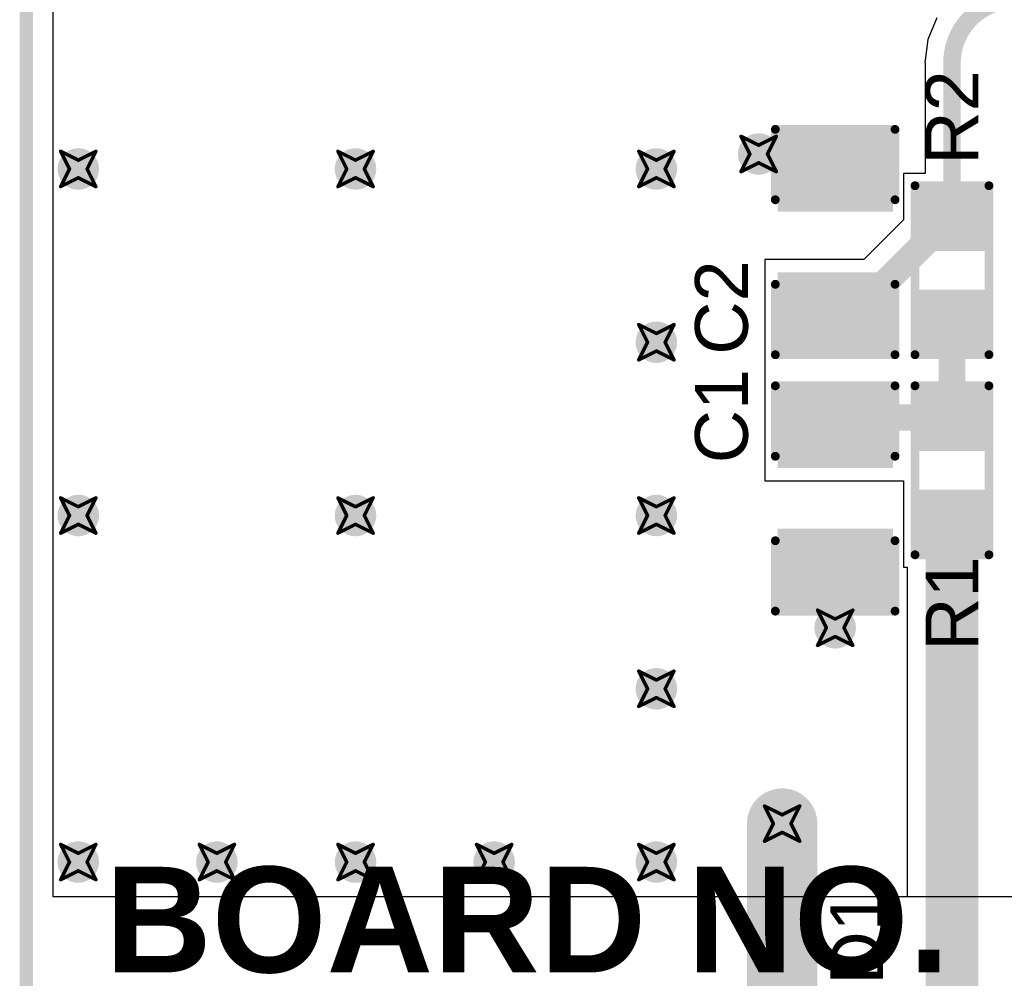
# Model space of a CAD drawing. Header units: inches. Extents: x -0.03 to 9.71, y 0 to 4.44.
# Tile 46 of 118: x 0.01 to 0.57, y 0.98 to 1.52. Entities that reach past the tile are written whole.
import ezdxf

# ---------------------------------------------------------------- set-up
doc = ezdxf.new("R2010")
doc.units = ezdxf.units.IN
doc.header["$MEASUREMENT"] = 0
for name, color, linetype in [('Board Outline', 216, 'Continuous'), ('Bottom Layer', 5, 'Continuous'), ('Drill Drawing', 1, 'Continuous'), ('Layer 1', 16, 'Continuous'), ('Layer 2', 76, 'Continuous'), ('Top Layer', 1, 'Continuous'), ('Top Overlay', 2, 'Continuous'), ('Top Paste', 8, 'Continuous'), ('Top Solder', 216, 'Continuous'), ('Via Holes', 16, 'Continuous')]:
    doc.layers.add(name, color=color, linetype=linetype)
doc.styles.add('Arial', font='txt', dxfattribs={"height": 0.2})
doc.styles.add('Arial_Bold', font='txt', dxfattribs={"height": 0.2})

# ---------------------------------------------------------------- blocks, each defined once
blk = doc.blocks.new('R___0603_89')
at = {"layer": 'Top Layer'}
for points in [[(-0.015, 0.0175), (-0.015, -0.0175), (-0.045, -0.0175), (-0.045, 0.0175)], [(0.045, 0.0175), (0.045, -0.0175), (0.015, -0.0175), (0.015, 0.0175)]]:
    blk.add_hatch(color=1, dxfattribs=at).paths.add_polyline_path(points)
at = {"layer": 'Top Paste'}
for points in [[(-0.015, 0.0175), (-0.015, -0.0175), (-0.045, -0.0175), (-0.045, 0.0175)], [(0.045, 0.0175), (0.045, -0.0175), (0.015, -0.0175), (0.015, 0.0175)]]:
    blk.add_hatch(color=8, dxfattribs=at).paths.add_polyline_path(points)
at = {"layer": 'Top Solder'}
for points in [[(-0.011, 0.0215), (-0.011, -0.0215), (-0.049, -0.0215), (-0.049, 0.0215)], [(0.049, 0.0215), (0.049, -0.0215), (0.011, -0.0215), (0.011, 0.0215)]]:
    blk.add_hatch(color=216, dxfattribs=at).paths.add_polyline_path(points)
at = {"layer": 'Top Overlay', "const_width": 0.005}
for points in [[(-0.048, 0.021), (0.048, 0.021)], [(-0.048, 0.021), (-0.048, -0.021)], [(0.048, 0.021), (0.048, -0.021)], [(-0.048, -0.021), (0.048, -0.021)]]:
    blk.add_lwpolyline(points, dxfattribs=at)
at = {"layer": 'Top Overlay', "const_width": 0.0025}
for points in [[(-0.04925, 0.021, 1), (-0.04675, 0.021, 1)], [(-0.04925, 0.021, 1), (-0.04675, 0.021, 1)], [(0.04675, 0.021, 1), (0.04925, 0.021, 1)], [(0.04675, 0.021, 1), (0.04925, 0.021, 1)], [(-0.04925, -0.021, 1), (-0.04675, -0.021, 1)], [(-0.04925, -0.021, 1), (-0.04675, -0.021, 1)], [(0.04675, -0.021, 1), (0.04925, -0.021, 1)], [(0.04675, -0.021, 1), (0.04925, -0.021, 1)]]:
    blk.add_lwpolyline(points, format="xyb", close=True, dxfattribs=at)
blk = doc.blocks.new('R___0603_90')
at = {"layer": 'Top Layer'}
for points in [[(-0.015, 0.0175), (-0.015, -0.0175), (-0.045, -0.0175), (-0.045, 0.0175)], [(0.045, 0.0175), (0.045, -0.0175), (0.015, -0.0175), (0.015, 0.0175)]]:
    blk.add_hatch(color=1, dxfattribs=at).paths.add_polyline_path(points)
at = {"layer": 'Top Paste'}
for points in [[(-0.015, 0.0175), (-0.015, -0.0175), (-0.045, -0.0175), (-0.045, 0.0175)], [(0.045, 0.0175), (0.045, -0.0175), (0.015, -0.0175), (0.015, 0.0175)]]:
    blk.add_hatch(color=8, dxfattribs=at).paths.add_polyline_path(points)
at = {"layer": 'Top Solder'}
for points in [[(-0.011, 0.0215), (-0.011, -0.0215), (-0.049, -0.0215), (-0.049, 0.0215)], [(0.049, 0.0215), (0.049, -0.0215), (0.011, -0.0215), (0.011, 0.0215)]]:
    blk.add_hatch(color=216, dxfattribs=at).paths.add_polyline_path(points)
at = {"layer": 'Top Overlay', "const_width": 0.005}
for points in [[(-0.048, 0.021), (0.048, 0.021)], [(-0.048, 0.021), (-0.048, -0.021)], [(0.048, 0.021), (0.048, -0.021)], [(-0.048, -0.021), (0.048, -0.021)]]:
    blk.add_lwpolyline(points, dxfattribs=at)
at = {"layer": 'Top Overlay', "const_width": 0.0025}
for points in [[(-0.04925, 0.021, 1), (-0.04675, 0.021, 1)], [(-0.04925, 0.021, 1), (-0.04675, 0.021, 1)], [(0.04675, 0.021, 1), (0.04925, 0.021, 1)], [(0.04675, 0.021, 1), (0.04925, 0.021, 1)], [(-0.04925, -0.021, 1), (-0.04675, -0.021, 1)], [(-0.04925, -0.021, 1), (-0.04675, -0.021, 1)], [(0.04675, -0.021, 1), (0.04925, -0.021, 1)], [(0.04675, -0.021, 1), (0.04925, -0.021, 1)]]:
    blk.add_lwpolyline(points, format="xyb", close=True, dxfattribs=at)
blk = doc.blocks.new('C___0805_192')
at = {"layer": 'Top Layer'}
for points in [[(-0.06, 0.03), (-0.02, 0.03), (-0.02, -0.03), (-0.06, -0.03)], [(0.02, 0.03), (0.06, 0.03), (0.06, -0.03), (0.02, -0.03)]]:
    blk.add_hatch(color=1, dxfattribs=at).paths.add_polyline_path(points)
at = {"layer": 'Top Paste'}
for points in [[(-0.06, 0.03), (-0.02, 0.03), (-0.02, -0.03), (-0.06, -0.03)], [(0.02, 0.03), (0.06, 0.03), (0.06, -0.03), (0.02, -0.03)]]:
    blk.add_hatch(color=8, dxfattribs=at).paths.add_polyline_path(points)
at = {"layer": 'Top Solder'}
for points in [[(-0.06276, 0.03276), (-0.01724, 0.03276), (-0.01724, -0.03276), (-0.06276, -0.03276)], [(0.01724, 0.03276), (0.06276, 0.03276), (0.06276, -0.03276), (0.01724, -0.03276)]]:
    blk.add_hatch(color=216, dxfattribs=at).paths.add_polyline_path(points)
at = {"layer": 'Top Overlay', "const_width": 0.005}
for points in [[(-0.064, -0.034), (-0.064, 0.034)], [(-0.024, 0.034), (-0.064, 0.034)], [(0.064, 0.034), (0.024, 0.034)], [(0.064, -0.034), (0.064, 0.034)], [(-0.024, -0.034), (-0.064, -0.034)], [(0.064, -0.034), (0.024, -0.034)]]:
    blk.add_lwpolyline(points, dxfattribs=at)
at = {"layer": 'Top Overlay', "const_width": 0.0025}
for points in [[(-0.06525, 0.034, 1), (-0.06275, 0.034, 1)], [(-0.06525, 0.034, 1), (-0.06275, 0.034, 1)], [(-0.02525, 0.034, 1), (-0.02275, 0.034, 1)], [(0.02275, 0.034, 1), (0.02525, 0.034, 1)], [(0.06275, 0.034, 1), (0.06525, 0.034, 1)], [(0.06275, 0.034, 1), (0.06525, 0.034, 1)], [(-0.06525, -0.034, 1), (-0.06275, -0.034, 1)], [(-0.06525, -0.034, 1), (-0.06275, -0.034, 1)], [(-0.02525, -0.034, 1), (-0.02275, -0.034, 1)], [(0.02275, -0.034, 1), (0.02525, -0.034, 1)], [(0.06275, -0.034, 1), (0.06525, -0.034, 1)], [(0.06275, -0.034, 1), (0.06525, -0.034, 1)]]:
    blk.add_lwpolyline(points, format="xyb", close=True, dxfattribs=at)
blk = doc.blocks.new('C___0805_193')
at = {"layer": 'Top Layer'}
for points in [[(-0.06, 0.03), (-0.02, 0.03), (-0.02, -0.03), (-0.06, -0.03)], [(0.02, 0.03), (0.06, 0.03), (0.06, -0.03), (0.02, -0.03)]]:
    blk.add_hatch(color=1, dxfattribs=at).paths.add_polyline_path(points)
at = {"layer": 'Top Paste'}
for points in [[(-0.06, 0.03), (-0.02, 0.03), (-0.02, -0.03), (-0.06, -0.03)], [(0.02, 0.03), (0.06, 0.03), (0.06, -0.03), (0.02, -0.03)]]:
    blk.add_hatch(color=8, dxfattribs=at).paths.add_polyline_path(points)
at = {"layer": 'Top Solder'}
for points in [[(-0.06276, 0.03276), (-0.01724, 0.03276), (-0.01724, -0.03276), (-0.06276, -0.03276)], [(0.01724, 0.03276), (0.06276, 0.03276), (0.06276, -0.03276), (0.01724, -0.03276)]]:
    blk.add_hatch(color=216, dxfattribs=at).paths.add_polyline_path(points)
at = {"layer": 'Top Overlay', "const_width": 0.005}
for points in [[(-0.064, 0.034), (-0.064, -0.034)], [(-0.064, 0.034), (-0.024, 0.034)], [(0.024, 0.034), (0.064, 0.034)], [(0.064, 0.034), (0.064, -0.034)], [(-0.064, -0.034), (-0.024, -0.034)], [(0.024, -0.034), (0.064, -0.034)]]:
    blk.add_lwpolyline(points, dxfattribs=at)
at = {"layer": 'Top Overlay', "const_width": 0.0025}
for points in [[(-0.06525, 0.034, 1), (-0.06275, 0.034, 1)], [(-0.06525, 0.034, 1), (-0.06275, 0.034, 1)], [(-0.02525, 0.034, 1), (-0.02275, 0.034, 1)], [(0.02275, 0.034, 1), (0.02525, 0.034, 1)], [(0.06275, 0.034, 1), (0.06525, 0.034, 1)], [(0.06275, 0.034, 1), (0.06525, 0.034, 1)], [(-0.06525, -0.034, 1), (-0.06275, -0.034, 1)], [(-0.06525, -0.034, 1), (-0.06275, -0.034, 1)], [(-0.02525, -0.034, 1), (-0.02275, -0.034, 1)], [(0.02275, -0.034, 1), (0.02525, -0.034, 1)], [(0.06275, -0.034, 1), (0.06525, -0.034, 1)], [(0.06275, -0.034, 1), (0.06525, -0.034, 1)]]:
    blk.add_lwpolyline(points, format="xyb", close=True, dxfattribs=at)

msp = doc.modelspace()

# ---------------------------------------------------------------- hatches: boundary and pattern name
at = {"layer": 'Bottom Layer'}
h = msp.add_hatch(color=5, dxfattribs=at)
edge = h.paths.add_edge_path()
edge.add_arc((0.42583, 1.44551), 0.01181, 0, 360)
h = msp.add_hatch(color=5, dxfattribs=at)
edge = h.paths.add_edge_path()
edge.add_arc((0.03937, 1.43701), 0.01181, 0, 360)
h = msp.add_hatch(color=5, dxfattribs=at)
edge = h.paths.add_edge_path()
edge.add_arc((0.19685, 1.43701), 0.01181, 0, 360)
h = msp.add_hatch(color=5, dxfattribs=at)
edge = h.paths.add_edge_path()
edge.add_arc((0.36772, 1.43701), 0.01181, 0, 360)
h = msp.add_hatch(color=5, dxfattribs=at)
edge = h.paths.add_edge_path()
edge.add_arc((0.36772, 1.33858), 0.01181, 0, 360)
h = msp.add_hatch(color=5, dxfattribs=at)
edge = h.paths.add_edge_path()
edge.add_arc((0.03937, 1.24016), 0.01181, 0, 360)
h = msp.add_hatch(color=5, dxfattribs=at)
edge = h.paths.add_edge_path()
edge.add_arc((0.19685, 1.24016), 0.01181, 0, 360)
h = msp.add_hatch(color=5, dxfattribs=at)
edge = h.paths.add_edge_path()
edge.add_arc((0.36772, 1.24016), 0.01181, 0, 360)
h = msp.add_hatch(color=5, dxfattribs=at)
edge = h.paths.add_edge_path()
edge.add_arc((0.46929, 1.17638), 0.01181, 0, 360)
h = msp.add_hatch(color=5, dxfattribs=at)
edge = h.paths.add_edge_path()
edge.add_arc((0.36772, 1.14173), 0.01181, 0, 360)
h = msp.add_hatch(color=5, dxfattribs=at)
edge = h.paths.add_edge_path()
edge.add_arc((0.43917, 1.06516), 0.01181, 0, 360)
h = msp.add_hatch(color=5, dxfattribs=at)
edge = h.paths.add_edge_path()
edge.add_arc((0.03937, 1.04331), 0.01181, 0, 360)
h = msp.add_hatch(color=5, dxfattribs=at)
edge = h.paths.add_edge_path()
edge.add_arc((0.11811, 1.04331), 0.01181, 0, 360)
h = msp.add_hatch(color=5, dxfattribs=at)
edge = h.paths.add_edge_path()
edge.add_arc((0.19685, 1.04331), 0.01181, 0, 360)
h = msp.add_hatch(color=5, dxfattribs=at)
edge = h.paths.add_edge_path()
edge.add_arc((0.27559, 1.04331), 0.01181, 0, 360)
h = msp.add_hatch(color=5, dxfattribs=at)
edge = h.paths.add_edge_path()
edge.add_arc((0.36772, 1.04331), 0.01181, 0, 360)
at = {"layer": 'Layer 1'}
h = msp.add_hatch(color=16, dxfattribs=at)
edge = h.paths.add_edge_path()
edge.add_arc((0.42583, 1.44551), 0.01181, 0, 360)
h = msp.add_hatch(color=16, dxfattribs=at)
edge = h.paths.add_edge_path()
edge.add_arc((0.03937, 1.43701), 0.01181, 0, 360)
h = msp.add_hatch(color=16, dxfattribs=at)
edge = h.paths.add_edge_path()
edge.add_arc((0.19685, 1.43701), 0.01181, 0, 360)
h = msp.add_hatch(color=16, dxfattribs=at)
edge = h.paths.add_edge_path()
edge.add_arc((0.36772, 1.43701), 0.01181, 0, 360)
h = msp.add_hatch(color=16, dxfattribs=at)
edge = h.paths.add_edge_path()
edge.add_arc((0.36772, 1.33858), 0.01181, 0, 360)
h = msp.add_hatch(color=16, dxfattribs=at)
edge = h.paths.add_edge_path()
edge.add_arc((0.03937, 1.24016), 0.01181, 0, 360)
h = msp.add_hatch(color=16, dxfattribs=at)
edge = h.paths.add_edge_path()
edge.add_arc((0.19685, 1.24016), 0.01181, 0, 360)
h = msp.add_hatch(color=16, dxfattribs=at)
edge = h.paths.add_edge_path()
edge.add_arc((0.36772, 1.24016), 0.01181, 0, 360)
h = msp.add_hatch(color=16, dxfattribs=at)
edge = h.paths.add_edge_path()
edge.add_arc((0.46929, 1.17638), 0.01181, 0, 360)
h = msp.add_hatch(color=16, dxfattribs=at)
edge = h.paths.add_edge_path()
edge.add_arc((0.36772, 1.14173), 0.01181, 0, 360)
h = msp.add_hatch(color=16, dxfattribs=at)
edge = h.paths.add_edge_path()
edge.add_arc((0.43917, 1.06516), 0.01181, 0, 360)
h = msp.add_hatch(color=16, dxfattribs=at)
edge = h.paths.add_edge_path()
edge.add_arc((0.03937, 1.04331), 0.01181, 0, 360)
h = msp.add_hatch(color=16, dxfattribs=at)
edge = h.paths.add_edge_path()
edge.add_arc((0.11811, 1.04331), 0.01181, 0, 360)
h = msp.add_hatch(color=16, dxfattribs=at)
edge = h.paths.add_edge_path()
edge.add_arc((0.19685, 1.04331), 0.01181, 0, 360)
h = msp.add_hatch(color=16, dxfattribs=at)
edge = h.paths.add_edge_path()
edge.add_arc((0.27559, 1.04331), 0.01181, 0, 360)
h = msp.add_hatch(color=16, dxfattribs=at)
edge = h.paths.add_edge_path()
edge.add_arc((0.36772, 1.04331), 0.01181, 0, 360)
at = {"layer": 'Layer 2'}
h = msp.add_hatch(color=76, dxfattribs=at)
edge = h.paths.add_edge_path()
edge.add_arc((0.42583, 1.44551), 0.01181, 0, 360)
h = msp.add_hatch(color=76, dxfattribs=at)
edge = h.paths.add_edge_path()
edge.add_arc((0.03937, 1.43701), 0.01181, 0, 360)
h = msp.add_hatch(color=76, dxfattribs=at)
edge = h.paths.add_edge_path()
edge.add_arc((0.19685, 1.43701), 0.01181, 0, 360)
h = msp.add_hatch(color=76, dxfattribs=at)
edge = h.paths.add_edge_path()
edge.add_arc((0.36772, 1.43701), 0.01181, 0, 360)
h = msp.add_hatch(color=76, dxfattribs=at)
edge = h.paths.add_edge_path()
edge.add_arc((0.36772, 1.33858), 0.01181, 0, 360)
h = msp.add_hatch(color=76, dxfattribs=at)
edge = h.paths.add_edge_path()
edge.add_arc((0.03937, 1.24016), 0.01181, 0, 360)
h = msp.add_hatch(color=76, dxfattribs=at)
edge = h.paths.add_edge_path()
edge.add_arc((0.19685, 1.24016), 0.01181, 0, 360)
h = msp.add_hatch(color=76, dxfattribs=at)
edge = h.paths.add_edge_path()
edge.add_arc((0.36772, 1.24016), 0.01181, 0, 360)
h = msp.add_hatch(color=76, dxfattribs=at)
edge = h.paths.add_edge_path()
edge.add_arc((0.46929, 1.17638), 0.01181, 0, 360)
h = msp.add_hatch(color=76, dxfattribs=at)
edge = h.paths.add_edge_path()
edge.add_arc((0.36772, 1.14173), 0.01181, 0, 360)
h = msp.add_hatch(color=76, dxfattribs=at)
edge = h.paths.add_edge_path()
edge.add_arc((0.43917, 1.06516), 0.01181, 0, 360)
h = msp.add_hatch(color=76, dxfattribs=at)
edge = h.paths.add_edge_path()
edge.add_arc((0.03937, 1.04331), 0.01181, 0, 360)
h = msp.add_hatch(color=76, dxfattribs=at)
edge = h.paths.add_edge_path()
edge.add_arc((0.11811, 1.04331), 0.01181, 0, 360)
h = msp.add_hatch(color=76, dxfattribs=at)
edge = h.paths.add_edge_path()
edge.add_arc((0.19685, 1.04331), 0.01181, 0, 360)
h = msp.add_hatch(color=76, dxfattribs=at)
edge = h.paths.add_edge_path()
edge.add_arc((0.27559, 1.04331), 0.01181, 0, 360)
h = msp.add_hatch(color=76, dxfattribs=at)
edge = h.paths.add_edge_path()
edge.add_arc((0.36772, 1.04331), 0.01181, 0, 360)
at = {"layer": 'Top Layer'}
h = msp.add_hatch(color=1, dxfattribs=at)
edge = h.paths.add_edge_path()
edge.add_arc((0.42583, 1.44551), 0.01181, 0, 360)
h = msp.add_hatch(color=1, dxfattribs=at)
edge = h.paths.add_edge_path()
edge.add_arc((0.03937, 1.43701), 0.01181, 0, 360)
h = msp.add_hatch(color=1, dxfattribs=at)
edge = h.paths.add_edge_path()
edge.add_arc((0.19685, 1.43701), 0.01181, 0, 360)
h = msp.add_hatch(color=1, dxfattribs=at)
edge = h.paths.add_edge_path()
edge.add_arc((0.36772, 1.43701), 0.01181, 0, 360)
h = msp.add_hatch(color=1, dxfattribs=at)
edge = h.paths.add_edge_path()
edge.add_arc((0.36772, 1.33858), 0.01181, 0, 360)
h = msp.add_hatch(color=1, dxfattribs=at)
edge = h.paths.add_edge_path()
edge.add_arc((0.03937, 1.24016), 0.01181, 0, 360)
h = msp.add_hatch(color=1, dxfattribs=at)
edge = h.paths.add_edge_path()
edge.add_arc((0.19685, 1.24016), 0.01181, 0, 360)
h = msp.add_hatch(color=1, dxfattribs=at)
edge = h.paths.add_edge_path()
edge.add_arc((0.36772, 1.24016), 0.01181, 0, 360)
h = msp.add_hatch(color=1, dxfattribs=at)
edge = h.paths.add_edge_path()
edge.add_arc((0.46929, 1.17638), 0.01181, 0, 360)
h = msp.add_hatch(color=1, dxfattribs=at)
edge = h.paths.add_edge_path()
edge.add_arc((0.36772, 1.14173), 0.01181, 0, 360)
h = msp.add_hatch(color=1, dxfattribs=at)
edge = h.paths.add_edge_path()
edge.add_arc((0.43917, 1.06516), 0.01181, 0, 360)
h = msp.add_hatch(color=1, dxfattribs=at)
edge = h.paths.add_edge_path()
edge.add_arc((0.03937, 1.04331), 0.01181, 0, 360)
h = msp.add_hatch(color=1, dxfattribs=at)
edge = h.paths.add_edge_path()
edge.add_arc((0.11811, 1.04331), 0.01181, 0, 360)
h = msp.add_hatch(color=1, dxfattribs=at)
edge = h.paths.add_edge_path()
edge.add_arc((0.19685, 1.04331), 0.01181, 0, 360)
h = msp.add_hatch(color=1, dxfattribs=at)
edge = h.paths.add_edge_path()
edge.add_arc((0.27559, 1.04331), 0.01181, 0, 360)
h = msp.add_hatch(color=1, dxfattribs=at)
edge = h.paths.add_edge_path()
edge.add_arc((0.36772, 1.04331), 0.01181, 0, 360)
at = {"layer": 'Via Holes'}
h = msp.add_hatch(color=7, dxfattribs=at)
edge = h.paths.add_edge_path()
edge.add_arc((0.42583, 1.44551), 0.00591, 0, 360)
h = msp.add_hatch(color=7, dxfattribs=at)
edge = h.paths.add_edge_path()
edge.add_arc((0.03937, 1.43701), 0.00591, 0, 360)
h = msp.add_hatch(color=7, dxfattribs=at)
edge = h.paths.add_edge_path()
edge.add_arc((0.19685, 1.43701), 0.00591, 0, 360)
h = msp.add_hatch(color=7, dxfattribs=at)
edge = h.paths.add_edge_path()
edge.add_arc((0.36772, 1.43701), 0.00591, 0, 360)
h = msp.add_hatch(color=7, dxfattribs=at)
edge = h.paths.add_edge_path()
edge.add_arc((0.36772, 1.33858), 0.00591, 0, 360)
h = msp.add_hatch(color=7, dxfattribs=at)
edge = h.paths.add_edge_path()
edge.add_arc((0.03937, 1.24016), 0.00591, 0, 360)
h = msp.add_hatch(color=7, dxfattribs=at)
edge = h.paths.add_edge_path()
edge.add_arc((0.19685, 1.24016), 0.00591, 0, 360)
h = msp.add_hatch(color=7, dxfattribs=at)
edge = h.paths.add_edge_path()
edge.add_arc((0.36772, 1.24016), 0.00591, 0, 360)
h = msp.add_hatch(color=7, dxfattribs=at)
edge = h.paths.add_edge_path()
edge.add_arc((0.46929, 1.17638), 0.00591, 0, 360)
h = msp.add_hatch(color=7, dxfattribs=at)
edge = h.paths.add_edge_path()
edge.add_arc((0.36772, 1.14173), 0.00591, 0, 360)
h = msp.add_hatch(color=7, dxfattribs=at)
edge = h.paths.add_edge_path()
edge.add_arc((0.43917, 1.06516), 0.00591, 0, 360)
h = msp.add_hatch(color=7, dxfattribs=at)
edge = h.paths.add_edge_path()
edge.add_arc((0.03937, 1.04331), 0.00591, 0, 360)
h = msp.add_hatch(color=7, dxfattribs=at)
edge = h.paths.add_edge_path()
edge.add_arc((0.11811, 1.04331), 0.00591, 0, 360)
h = msp.add_hatch(color=7, dxfattribs=at)
edge = h.paths.add_edge_path()
edge.add_arc((0.19685, 1.04331), 0.00591, 0, 360)
h = msp.add_hatch(color=7, dxfattribs=at)
edge = h.paths.add_edge_path()
edge.add_arc((0.27559, 1.04331), 0.00591, 0, 360)
h = msp.add_hatch(color=7, dxfattribs=at)
edge = h.paths.add_edge_path()
edge.add_arc((0.36772, 1.04331), 0.00591, 0, 360)

# ---------------------------------------------------------------- linework, layer by layer
at = {"layer": 'Board Outline', "const_width": 0.0075}
msp.add_lwpolyline([(0.00984, 0.00984), (0.00984, 2.54921)], dxfattribs=at)
at = {"layer": 'Bottom Layer'}
for p, q in [((0.02514, 1.02362), (0.02514, 2.53392)), ((4.30557, 1.02362), (0.02514, 1.02362))]:
    msp.add_line(p, q, dxfattribs=at)
at = {"layer": 'Bottom Layer', "const_width": 0.04}
msp.add_lwpolyline([(0.43917, 0.95669), (0.43917, 1.06516)], dxfattribs=at)
at = {"layer": 'Bottom Layer', "const_width": 0.02}
msp.add_lwpolyline([(0.42917, 1.06516, 1), (0.44917, 1.06516, 1)], format="xyb", close=True, dxfattribs=at)
at = {"layer": 'Drill Drawing', "const_width": 0.002}
for points in [[(0.41583, 1.45551), (0.42583, 1.45051)], [(0.41583, 1.45551), (0.42083, 1.44551)], [(0.42583, 1.45051), (0.43583, 1.45551)], [(0.43083, 1.44551), (0.43583, 1.45551)], [(0.02937, 1.44701), (0.03937, 1.44201)], [(0.02937, 1.44701), (0.03437, 1.43701)], [(0.03937, 1.44201), (0.04937, 1.44701)], [(0.04437, 1.43701), (0.04937, 1.44701)], [(0.18685, 1.44701), (0.19685, 1.44201)], [(0.18685, 1.44701), (0.19185, 1.43701)], [(0.19685, 1.44201), (0.20685, 1.44701)], [(0.20185, 1.43701), (0.20685, 1.44701)], [(0.35772, 1.44701), (0.36772, 1.44201)], [(0.35772, 1.44701), (0.36272, 1.43701)], [(0.36772, 1.44201), (0.37772, 1.44701)], [(0.37272, 1.43701), (0.37772, 1.44701)], [(0.41583, 1.43551), (0.42083, 1.44551)], [(0.43083, 1.44551), (0.43583, 1.43551)], [(0.02937, 1.42701), (0.03437, 1.43701)], [(0.04437, 1.43701), (0.04937, 1.42701)], [(0.18685, 1.42701), (0.19185, 1.43701)], [(0.20185, 1.43701), (0.20685, 1.42701)], [(0.35772, 1.42701), (0.36272, 1.43701)], [(0.37272, 1.43701), (0.37772, 1.42701)], [(0.41583, 1.43551), (0.42583, 1.44051)], [(0.42583, 1.44051), (0.43583, 1.43551)], [(0.02937, 1.42701), (0.03937, 1.43201)], [(0.03937, 1.43201), (0.04937, 1.42701)], [(0.18685, 1.42701), (0.19685, 1.43201)], [(0.19685, 1.43201), (0.20685, 1.42701)], [(0.35772, 1.42701), (0.36772, 1.43201)], [(0.36772, 1.43201), (0.37772, 1.42701)], [(0.35772, 1.34858), (0.36772, 1.34358)], [(0.35772, 1.34858), (0.36272, 1.33858)], [(0.36772, 1.34358), (0.37772, 1.34858)], [(0.37272, 1.33858), (0.37772, 1.34858)], [(0.35772, 1.32858), (0.36272, 1.33858)], [(0.37272, 1.33858), (0.37772, 1.32858)], [(0.35772, 1.32858), (0.36772, 1.33358)], [(0.36772, 1.33358), (0.37772, 1.32858)], [(0.02937, 1.25016), (0.03937, 1.24516)], [(0.02937, 1.25016), (0.03437, 1.24016)], [(0.03937, 1.24516), (0.04937, 1.25016)], [(0.04437, 1.24016), (0.04937, 1.25016)], [(0.18685, 1.25016), (0.19685, 1.24516)], [(0.18685, 1.25016), (0.19185, 1.24016)], [(0.19685, 1.24516), (0.20685, 1.25016)], [(0.20185, 1.24016), (0.20685, 1.25016)], [(0.35772, 1.25016), (0.36772, 1.24516)], [(0.35772, 1.25016), (0.36272, 1.24016)], [(0.36772, 1.24516), (0.37772, 1.25016)], [(0.37272, 1.24016), (0.37772, 1.25016)], [(0.02937, 1.23016), (0.03437, 1.24016)], [(0.02937, 1.23016), (0.03937, 1.23516)], [(0.03937, 1.23516), (0.04937, 1.23016)], [(0.04437, 1.24016), (0.04937, 1.23016)], [(0.18685, 1.23016), (0.19185, 1.24016)], [(0.18685, 1.23016), (0.19685, 1.23516)], [(0.19685, 1.23516), (0.20685, 1.23016)], [(0.20185, 1.24016), (0.20685, 1.23016)], [(0.35772, 1.23016), (0.36272, 1.24016)], [(0.35772, 1.23016), (0.36772, 1.23516)], [(0.36772, 1.23516), (0.37772, 1.23016)], [(0.37272, 1.24016), (0.37772, 1.23016)], [(0.45929, 1.18638), (0.46929, 1.18138)], [(0.45929, 1.18638), (0.46429, 1.17638)], [(0.46929, 1.18138), (0.47929, 1.18638)], [(0.47429, 1.17638), (0.47929, 1.18638)], [(0.45929, 1.16638), (0.46429, 1.17638)], [(0.47429, 1.17638), (0.47929, 1.16638)], [(0.45929, 1.16638), (0.46929, 1.17138)], [(0.46929, 1.17138), (0.47929, 1.16638)], [(0.35772, 1.15173), (0.36772, 1.14673)], [(0.35772, 1.15173), (0.36272, 1.14173)], [(0.36772, 1.14673), (0.37772, 1.15173)], [(0.37272, 1.14173), (0.37772, 1.15173)], [(0.35772, 1.13173), (0.36272, 1.14173)], [(0.37272, 1.14173), (0.37772, 1.13173)], [(0.35772, 1.13173), (0.36772, 1.13673)], [(0.36772, 1.13673), (0.37772, 1.13173)], [(0.42917, 1.07516), (0.43917, 1.07016)], [(0.42917, 1.07516), (0.43417, 1.06516)], [(0.43917, 1.07016), (0.44917, 1.07516)], [(0.44417, 1.06516), (0.44917, 1.07516)], [(0.42917, 1.05516), (0.43417, 1.06516)], [(0.44417, 1.06516), (0.44917, 1.05516)], [(0.42917, 1.05516), (0.43917, 1.06016)], [(0.43917, 1.06016), (0.44917, 1.05516)], [(0.02937, 1.05331), (0.03937, 1.04831)], [(0.02937, 1.05331), (0.03437, 1.04331)], [(0.03937, 1.04831), (0.04937, 1.05331)], [(0.04437, 1.04331), (0.04937, 1.05331)], [(0.10811, 1.05331), (0.11811, 1.04831)], [(0.10811, 1.05331), (0.11311, 1.04331)], [(0.11811, 1.04831), (0.12811, 1.05331)], [(0.12311, 1.04331), (0.12811, 1.05331)], [(0.18685, 1.05331), (0.19685, 1.04831)], [(0.18685, 1.05331), (0.19185, 1.04331)], [(0.19685, 1.04831), (0.20685, 1.05331)], [(0.20185, 1.04331), (0.20685, 1.05331)], [(0.26559, 1.05331), (0.27559, 1.04831)], [(0.26559, 1.05331), (0.27059, 1.04331)], [(0.27559, 1.04831), (0.28559, 1.05331)], [(0.28059, 1.04331), (0.28559, 1.05331)], [(0.35772, 1.05331), (0.36772, 1.04831)], [(0.35772, 1.05331), (0.36272, 1.04331)], [(0.36772, 1.04831), (0.37772, 1.05331)], [(0.37272, 1.04331), (0.37772, 1.05331)], [(0.02937, 1.03331), (0.03437, 1.04331)], [(0.04437, 1.04331), (0.04937, 1.03331)], [(0.10811, 1.03331), (0.11311, 1.04331)], [(0.12311, 1.04331), (0.12811, 1.03331)], [(0.18685, 1.03331), (0.19185, 1.04331)], [(0.20185, 1.04331), (0.20685, 1.03331)], [(0.26559, 1.03331), (0.27059, 1.04331)], [(0.28059, 1.04331), (0.28559, 1.03331)], [(0.35772, 1.03331), (0.36272, 1.04331)], [(0.37272, 1.04331), (0.37772, 1.03331)], [(0.02937, 1.03331), (0.03937, 1.03831)], [(0.03937, 1.03831), (0.04937, 1.03331)], [(0.10811, 1.03331), (0.11811, 1.03831)], [(0.11811, 1.03831), (0.12811, 1.03331)], [(0.18685, 1.03331), (0.19685, 1.03831)], [(0.19685, 1.03831), (0.20685, 1.03331)], [(0.26559, 1.03331), (0.27559, 1.03831)], [(0.27559, 1.03831), (0.28559, 1.03331)], [(0.35772, 1.03331), (0.36772, 1.03831)], [(0.36772, 1.03831), (0.37772, 1.03331)]]:
    msp.add_lwpolyline(points, dxfattribs=at)
at = {"layer": 'Drill Drawing', "const_width": 0.001}
for points in [[(0.41533, 1.45551, 1), (0.41633, 1.45551, 1)], [(0.41533, 1.45551, 1), (0.41633, 1.45551, 1)], [(0.43533, 1.45551, 1), (0.43633, 1.45551, 1)], [(0.43533, 1.45551, 1), (0.43633, 1.45551, 1)], [(0.42533, 1.45051, 1), (0.42633, 1.45051, 1)], [(0.42533, 1.45051, 1), (0.42633, 1.45051, 1)], [(0.02887, 1.44701, 1), (0.02987, 1.44701, 1)], [(0.02887, 1.44701, 1), (0.02987, 1.44701, 1)], [(0.03887, 1.44201, 1), (0.03987, 1.44201, 1)], [(0.03887, 1.44201, 1), (0.03987, 1.44201, 1)], [(0.04887, 1.44701, 1), (0.04987, 1.44701, 1)], [(0.04887, 1.44701, 1), (0.04987, 1.44701, 1)], [(0.18635, 1.44701, 1), (0.18735, 1.44701, 1)], [(0.18635, 1.44701, 1), (0.18735, 1.44701, 1)], [(0.19635, 1.44201, 1), (0.19735, 1.44201, 1)], [(0.19635, 1.44201, 1), (0.19735, 1.44201, 1)], [(0.20635, 1.44701, 1), (0.20735, 1.44701, 1)], [(0.20635, 1.44701, 1), (0.20735, 1.44701, 1)], [(0.35722, 1.44701, 1), (0.35822, 1.44701, 1)], [(0.35722, 1.44701, 1), (0.35822, 1.44701, 1)], [(0.36722, 1.44201, 1), (0.36822, 1.44201, 1)], [(0.36722, 1.44201, 1), (0.36822, 1.44201, 1)], [(0.37722, 1.44701, 1), (0.37822, 1.44701, 1)], [(0.37722, 1.44701, 1), (0.37822, 1.44701, 1)], [(0.42033, 1.44551, 1), (0.42133, 1.44551, 1)], [(0.42033, 1.44551, 1), (0.42133, 1.44551, 1)], [(0.43033, 1.44551, 1), (0.43133, 1.44551, 1)], [(0.43033, 1.44551, 1), (0.43133, 1.44551, 1)], [(0.03387, 1.43701, 1), (0.03487, 1.43701, 1)], [(0.03387, 1.43701, 1), (0.03487, 1.43701, 1)], [(0.04387, 1.43701, 1), (0.04487, 1.43701, 1)], [(0.04387, 1.43701, 1), (0.04487, 1.43701, 1)], [(0.19135, 1.43701, 1), (0.19235, 1.43701, 1)], [(0.19135, 1.43701, 1), (0.19235, 1.43701, 1)], [(0.20135, 1.43701, 1), (0.20235, 1.43701, 1)], [(0.20135, 1.43701, 1), (0.20235, 1.43701, 1)], [(0.36222, 1.43701, 1), (0.36322, 1.43701, 1)], [(0.36222, 1.43701, 1), (0.36322, 1.43701, 1)], [(0.37222, 1.43701, 1), (0.37322, 1.43701, 1)], [(0.37222, 1.43701, 1), (0.37322, 1.43701, 1)], [(0.42533, 1.44051, 1), (0.42633, 1.44051, 1)], [(0.42533, 1.44051, 1), (0.42633, 1.44051, 1)], [(0.03887, 1.43201, 1), (0.03987, 1.43201, 1)], [(0.03887, 1.43201, 1), (0.03987, 1.43201, 1)], [(0.19635, 1.43201, 1), (0.19735, 1.43201, 1)], [(0.19635, 1.43201, 1), (0.19735, 1.43201, 1)], [(0.36722, 1.43201, 1), (0.36822, 1.43201, 1)], [(0.36722, 1.43201, 1), (0.36822, 1.43201, 1)], [(0.41533, 1.43551, 1), (0.41633, 1.43551, 1)], [(0.41533, 1.43551, 1), (0.41633, 1.43551, 1)], [(0.43533, 1.43551, 1), (0.43633, 1.43551, 1)], [(0.43533, 1.43551, 1), (0.43633, 1.43551, 1)], [(0.02887, 1.42701, 1), (0.02987, 1.42701, 1)], [(0.02887, 1.42701, 1), (0.02987, 1.42701, 1)], [(0.04887, 1.42701, 1), (0.04987, 1.42701, 1)], [(0.04887, 1.42701, 1), (0.04987, 1.42701, 1)], [(0.18635, 1.42701, 1), (0.18735, 1.42701, 1)], [(0.18635, 1.42701, 1), (0.18735, 1.42701, 1)], [(0.20635, 1.42701, 1), (0.20735, 1.42701, 1)], [(0.20635, 1.42701, 1), (0.20735, 1.42701, 1)], [(0.35722, 1.42701, 1), (0.35822, 1.42701, 1)], [(0.35722, 1.42701, 1), (0.35822, 1.42701, 1)], [(0.37722, 1.42701, 1), (0.37822, 1.42701, 1)], [(0.37722, 1.42701, 1), (0.37822, 1.42701, 1)], [(0.35722, 1.34858, 1), (0.35822, 1.34858, 1)], [(0.35722, 1.34858, 1), (0.35822, 1.34858, 1)], [(0.37722, 1.34858, 1), (0.37822, 1.34858, 1)], [(0.37722, 1.34858, 1), (0.37822, 1.34858, 1)], [(0.36722, 1.34358, 1), (0.36822, 1.34358, 1)], [(0.36722, 1.34358, 1), (0.36822, 1.34358, 1)], [(0.36222, 1.33858, 1), (0.36322, 1.33858, 1)], [(0.36222, 1.33858, 1), (0.36322, 1.33858, 1)], [(0.37222, 1.33858, 1), (0.37322, 1.33858, 1)], [(0.37222, 1.33858, 1), (0.37322, 1.33858, 1)], [(0.36722, 1.33358, 1), (0.36822, 1.33358, 1)], [(0.36722, 1.33358, 1), (0.36822, 1.33358, 1)], [(0.35722, 1.32858, 1), (0.35822, 1.32858, 1)], [(0.35722, 1.32858, 1), (0.35822, 1.32858, 1)], [(0.37722, 1.32858, 1), (0.37822, 1.32858, 1)], [(0.37722, 1.32858, 1), (0.37822, 1.32858, 1)], [(0.02887, 1.25016, 1), (0.02987, 1.25016, 1)], [(0.02887, 1.25016, 1), (0.02987, 1.25016, 1)], [(0.04887, 1.25016, 1), (0.04987, 1.25016, 1)], [(0.04887, 1.25016, 1), (0.04987, 1.25016, 1)], [(0.18635, 1.25016, 1), (0.18735, 1.25016, 1)], [(0.18635, 1.25016, 1), (0.18735, 1.25016, 1)], [(0.20635, 1.25016, 1), (0.20735, 1.25016, 1)], [(0.20635, 1.25016, 1), (0.20735, 1.25016, 1)], [(0.35722, 1.25016, 1), (0.35822, 1.25016, 1)], [(0.35722, 1.25016, 1), (0.35822, 1.25016, 1)], [(0.37722, 1.25016, 1), (0.37822, 1.25016, 1)], [(0.37722, 1.25016, 1), (0.37822, 1.25016, 1)], [(0.03887, 1.24516, 1), (0.03987, 1.24516, 1)], [(0.03887, 1.24516, 1), (0.03987, 1.24516, 1)], [(0.19635, 1.24516, 1), (0.19735, 1.24516, 1)], [(0.19635, 1.24516, 1), (0.19735, 1.24516, 1)], [(0.36722, 1.24516, 1), (0.36822, 1.24516, 1)], [(0.36722, 1.24516, 1), (0.36822, 1.24516, 1)], [(0.03387, 1.24016, 1), (0.03487, 1.24016, 1)], [(0.03387, 1.24016, 1), (0.03487, 1.24016, 1)], [(0.03887, 1.23516, 1), (0.03987, 1.23516, 1)], [(0.03887, 1.23516, 1), (0.03987, 1.23516, 1)], [(0.04387, 1.24016, 1), (0.04487, 1.24016, 1)], [(0.04387, 1.24016, 1), (0.04487, 1.24016, 1)], [(0.19135, 1.24016, 1), (0.19235, 1.24016, 1)], [(0.19135, 1.24016, 1), (0.19235, 1.24016, 1)], [(0.19635, 1.23516, 1), (0.19735, 1.23516, 1)], [(0.19635, 1.23516, 1), (0.19735, 1.23516, 1)], [(0.20135, 1.24016, 1), (0.20235, 1.24016, 1)], [(0.20135, 1.24016, 1), (0.20235, 1.24016, 1)], [(0.36222, 1.24016, 1), (0.36322, 1.24016, 1)], [(0.36222, 1.24016, 1), (0.36322, 1.24016, 1)], [(0.36722, 1.23516, 1), (0.36822, 1.23516, 1)], [(0.36722, 1.23516, 1), (0.36822, 1.23516, 1)], [(0.37222, 1.24016, 1), (0.37322, 1.24016, 1)], [(0.37222, 1.24016, 1), (0.37322, 1.24016, 1)], [(0.02887, 1.23016, 1), (0.02987, 1.23016, 1)], [(0.02887, 1.23016, 1), (0.02987, 1.23016, 1)], [(0.04887, 1.23016, 1), (0.04987, 1.23016, 1)], [(0.04887, 1.23016, 1), (0.04987, 1.23016, 1)], [(0.18635, 1.23016, 1), (0.18735, 1.23016, 1)], [(0.18635, 1.23016, 1), (0.18735, 1.23016, 1)], [(0.20635, 1.23016, 1), (0.20735, 1.23016, 1)], [(0.20635, 1.23016, 1), (0.20735, 1.23016, 1)], [(0.35722, 1.23016, 1), (0.35822, 1.23016, 1)], [(0.35722, 1.23016, 1), (0.35822, 1.23016, 1)], [(0.37722, 1.23016, 1), (0.37822, 1.23016, 1)], [(0.37722, 1.23016, 1), (0.37822, 1.23016, 1)], [(0.45879, 1.18638, 1), (0.45979, 1.18638, 1)], [(0.45879, 1.18638, 1), (0.45979, 1.18638, 1)], [(0.47879, 1.18638, 1), (0.47979, 1.18638, 1)], [(0.47879, 1.18638, 1), (0.47979, 1.18638, 1)], [(0.46879, 1.18138, 1), (0.46979, 1.18138, 1)], [(0.46879, 1.18138, 1), (0.46979, 1.18138, 1)], [(0.46379, 1.17638, 1), (0.46479, 1.17638, 1)], [(0.46379, 1.17638, 1), (0.46479, 1.17638, 1)], [(0.47379, 1.17638, 1), (0.47479, 1.17638, 1)], [(0.47379, 1.17638, 1), (0.47479, 1.17638, 1)], [(0.46879, 1.17138, 1), (0.46979, 1.17138, 1)], [(0.46879, 1.17138, 1), (0.46979, 1.17138, 1)], [(0.45879, 1.16638, 1), (0.45979, 1.16638, 1)], [(0.45879, 1.16638, 1), (0.45979, 1.16638, 1)], [(0.47879, 1.16638, 1), (0.47979, 1.16638, 1)], [(0.47879, 1.16638, 1), (0.47979, 1.16638, 1)], [(0.35722, 1.15173, 1), (0.35822, 1.15173, 1)], [(0.35722, 1.15173, 1), (0.35822, 1.15173, 1)], [(0.37722, 1.15173, 1), (0.37822, 1.15173, 1)], [(0.37722, 1.15173, 1), (0.37822, 1.15173, 1)], [(0.36722, 1.14673, 1), (0.36822, 1.14673, 1)], [(0.36722, 1.14673, 1), (0.36822, 1.14673, 1)], [(0.36222, 1.14173, 1), (0.36322, 1.14173, 1)], [(0.36222, 1.14173, 1), (0.36322, 1.14173, 1)], [(0.37222, 1.14173, 1), (0.37322, 1.14173, 1)], [(0.37222, 1.14173, 1), (0.37322, 1.14173, 1)], [(0.36722, 1.13673, 1), (0.36822, 1.13673, 1)], [(0.36722, 1.13673, 1), (0.36822, 1.13673, 1)], [(0.35722, 1.13173, 1), (0.35822, 1.13173, 1)], [(0.35722, 1.13173, 1), (0.35822, 1.13173, 1)], [(0.37722, 1.13173, 1), (0.37822, 1.13173, 1)], [(0.37722, 1.13173, 1), (0.37822, 1.13173, 1)], [(0.42867, 1.07516, 1), (0.42967, 1.07516, 1)], [(0.42867, 1.07516, 1), (0.42967, 1.07516, 1)], [(0.44867, 1.07516, 1), (0.44967, 1.07516, 1)], [(0.44867, 1.07516, 1), (0.44967, 1.07516, 1)], [(0.43867, 1.07016, 1), (0.43967, 1.07016, 1)], [(0.43867, 1.07016, 1), (0.43967, 1.07016, 1)], [(0.43367, 1.06516, 1), (0.43467, 1.06516, 1)], [(0.43367, 1.06516, 1), (0.43467, 1.06516, 1)], [(0.44367, 1.06516, 1), (0.44467, 1.06516, 1)], [(0.44367, 1.06516, 1), (0.44467, 1.06516, 1)], [(0.43867, 1.06016, 1), (0.43967, 1.06016, 1)], [(0.43867, 1.06016, 1), (0.43967, 1.06016, 1)], [(0.02887, 1.05331, 1), (0.02987, 1.05331, 1)], [(0.02887, 1.05331, 1), (0.02987, 1.05331, 1)], [(0.04887, 1.05331, 1), (0.04987, 1.05331, 1)], [(0.04887, 1.05331, 1), (0.04987, 1.05331, 1)], [(0.10761, 1.05331, 1), (0.10861, 1.05331, 1)], [(0.10761, 1.05331, 1), (0.10861, 1.05331, 1)], [(0.12761, 1.05331, 1), (0.12861, 1.05331, 1)], [(0.12761, 1.05331, 1), (0.12861, 1.05331, 1)], [(0.18635, 1.05331, 1), (0.18735, 1.05331, 1)], [(0.18635, 1.05331, 1), (0.18735, 1.05331, 1)], [(0.20635, 1.05331, 1), (0.20735, 1.05331, 1)], [(0.20635, 1.05331, 1), (0.20735, 1.05331, 1)], [(0.26509, 1.05331, 1), (0.26609, 1.05331, 1)], [(0.26509, 1.05331, 1), (0.26609, 1.05331, 1)], [(0.28509, 1.05331, 1), (0.28609, 1.05331, 1)], [(0.28509, 1.05331, 1), (0.28609, 1.05331, 1)], [(0.35722, 1.05331, 1), (0.35822, 1.05331, 1)], [(0.35722, 1.05331, 1), (0.35822, 1.05331, 1)], [(0.37722, 1.05331, 1), (0.37822, 1.05331, 1)], [(0.37722, 1.05331, 1), (0.37822, 1.05331, 1)], [(0.42867, 1.05516, 1), (0.42967, 1.05516, 1)], [(0.42867, 1.05516, 1), (0.42967, 1.05516, 1)], [(0.44867, 1.05516, 1), (0.44967, 1.05516, 1)], [(0.44867, 1.05516, 1), (0.44967, 1.05516, 1)], [(0.03887, 1.04831, 1), (0.03987, 1.04831, 1)], [(0.03887, 1.04831, 1), (0.03987, 1.04831, 1)], [(0.11761, 1.04831, 1), (0.11861, 1.04831, 1)], [(0.11761, 1.04831, 1), (0.11861, 1.04831, 1)], [(0.19635, 1.04831, 1), (0.19735, 1.04831, 1)], [(0.19635, 1.04831, 1), (0.19735, 1.04831, 1)], [(0.27509, 1.04831, 1), (0.27609, 1.04831, 1)], [(0.27509, 1.04831, 1), (0.27609, 1.04831, 1)], [(0.36722, 1.04831, 1), (0.36822, 1.04831, 1)], [(0.36722, 1.04831, 1), (0.36822, 1.04831, 1)], [(0.03387, 1.04331, 1), (0.03487, 1.04331, 1)], [(0.03387, 1.04331, 1), (0.03487, 1.04331, 1)], [(0.04387, 1.04331, 1), (0.04487, 1.04331, 1)], [(0.04387, 1.04331, 1), (0.04487, 1.04331, 1)], [(0.11261, 1.04331, 1), (0.11361, 1.04331, 1)], [(0.11261, 1.04331, 1), (0.11361, 1.04331, 1)], [(0.12261, 1.04331, 1), (0.12361, 1.04331, 1)], [(0.12261, 1.04331, 1), (0.12361, 1.04331, 1)], [(0.19135, 1.04331, 1), (0.19235, 1.04331, 1)], [(0.19135, 1.04331, 1), (0.19235, 1.04331, 1)], [(0.20135, 1.04331, 1), (0.20235, 1.04331, 1)], [(0.20135, 1.04331, 1), (0.20235, 1.04331, 1)], [(0.27009, 1.04331, 1), (0.27109, 1.04331, 1)], [(0.27009, 1.04331, 1), (0.27109, 1.04331, 1)], [(0.28009, 1.04331, 1), (0.28109, 1.04331, 1)], [(0.28009, 1.04331, 1), (0.28109, 1.04331, 1)], [(0.36222, 1.04331, 1), (0.36322, 1.04331, 1)], [(0.36222, 1.04331, 1), (0.36322, 1.04331, 1)], [(0.37222, 1.04331, 1), (0.37322, 1.04331, 1)], [(0.37222, 1.04331, 1), (0.37322, 1.04331, 1)], [(0.03887, 1.03831, 1), (0.03987, 1.03831, 1)], [(0.03887, 1.03831, 1), (0.03987, 1.03831, 1)], [(0.11761, 1.03831, 1), (0.11861, 1.03831, 1)], [(0.11761, 1.03831, 1), (0.11861, 1.03831, 1)], [(0.19635, 1.03831, 1), (0.19735, 1.03831, 1)], [(0.19635, 1.03831, 1), (0.19735, 1.03831, 1)], [(0.27509, 1.03831, 1), (0.27609, 1.03831, 1)], [(0.27509, 1.03831, 1), (0.27609, 1.03831, 1)], [(0.36722, 1.03831, 1), (0.36822, 1.03831, 1)], [(0.36722, 1.03831, 1), (0.36822, 1.03831, 1)], [(0.02887, 1.03331, 1), (0.02987, 1.03331, 1)], [(0.02887, 1.03331, 1), (0.02987, 1.03331, 1)], [(0.04887, 1.03331, 1), (0.04987, 1.03331, 1)], [(0.04887, 1.03331, 1), (0.04987, 1.03331, 1)], [(0.10761, 1.03331, 1), (0.10861, 1.03331, 1)], [(0.10761, 1.03331, 1), (0.10861, 1.03331, 1)], [(0.12761, 1.03331, 1), (0.12861, 1.03331, 1)], [(0.12761, 1.03331, 1), (0.12861, 1.03331, 1)], [(0.18635, 1.03331, 1), (0.18735, 1.03331, 1)], [(0.18635, 1.03331, 1), (0.18735, 1.03331, 1)], [(0.20635, 1.03331, 1), (0.20735, 1.03331, 1)], [(0.20635, 1.03331, 1), (0.20735, 1.03331, 1)], [(0.26509, 1.03331, 1), (0.26609, 1.03331, 1)], [(0.26509, 1.03331, 1), (0.26609, 1.03331, 1)], [(0.28509, 1.03331, 1), (0.28609, 1.03331, 1)], [(0.28509, 1.03331, 1), (0.28609, 1.03331, 1)], [(0.35722, 1.03331, 1), (0.35822, 1.03331, 1)], [(0.35722, 1.03331, 1), (0.35822, 1.03331, 1)], [(0.37722, 1.03331, 1), (0.37822, 1.03331, 1)], [(0.37722, 1.03331, 1), (0.37822, 1.03331, 1)]]:
    msp.add_lwpolyline(points, format="xyb", close=True, dxfattribs=at)
at = {"layer": 'Layer 1'}
for p, q in [((0.02514, 1.02362), (0.02514, 2.53392)), ((4.30557, 1.02362), (0.02514, 1.02362))]:
    msp.add_line(p, q, dxfattribs=at)
at = {"layer": 'Layer 2'}
for p, q in [((0.02514, 1.02362), (0.02514, 2.53392)), ((4.30557, 1.02362), (0.02514, 1.02362))]:
    msp.add_line(p, q, dxfattribs=at)
at = {"layer": 'Top Layer'}
for p, q in [((0.02514, 1.02362), (0.02514, 2.53392)), ((0.52706, 1.52288), (0.52194, 1.51051)), ((0.52194, 1.51051), (0.52019, 1.49725)), ((0.52019, 1.49725), (0.52034, 1.49725)), ((0.52034, 1.49725), (0.52034, 1.43451)), ((0.52034, 1.43451), (0.50813, 1.43451)), ((0.50813, 1.43451), (0.50813, 1.40814)), ((0.50813, 1.40814), (0.48561, 1.38551)), ((0.48561, 1.38551), (0.42929, 1.38551)), ((0.42929, 1.38551), (0.42929, 1.32551)), ((0.42929, 1.32551), (0.42929, 1.32551)), ((0.42929, 1.32551), (0.42929, 1.31984)), ((0.42929, 1.31984), (0.42929, 1.31984)), ((0.42929, 1.31984), (0.42929, 1.25984)), ((0.42929, 1.25984), (0.50813, 1.25984)), ((0.50813, 1.25984), (0.50813, 1.21084)), ((0.50813, 1.21084), (0.51014, 1.21084)), ((0.51014, 1.21084), (0.51014, 1.02362)), ((0.51014, 1.02362), (0.02514, 1.02362))]:
    msp.add_line(p, q, dxfattribs=at)
at = {"layer": 'Top Layer', "const_width": 0.01}
msp.add_lwpolyline([(0.53563, 1.49725, -0.414214), (0.57145, 1.53307)], format="xyb", dxfattribs=at)
at = {"layer": 'Top Layer'}
for points, const_width in [([(0.53563, 1.41339), (0.53563, 1.49725)], 0.01), ([(0.42583, 1.44551), (0.46929, 1.44551)], 0.02), ([(0.5272, 1.40201), (0.53467, 1.40951)], 0.015), ([(0.49179, 1.36643), (0.5272, 1.40201)], 0.015), ([(0.46929, 1.35551), (0.49179, 1.36643)], 0.015), ([(0.53563, 1.29584), (0.53563, 1.34951)], 0.015), ([(0.46929, 1.28984), (0.47529, 1.29584)], 0.015), ([(0.47529, 1.29584), (0.53563, 1.29584)], 0.015), ([(0.53563, 0.92815), (0.53563, 1.23584)], 0.03), ([(0.46929, 1.17638), (0.46929, 1.21984)], 0.02), ([(0.43917, 0.95669), (0.43917, 1.06516)], 0.04)]:
    msp.add_lwpolyline(points, dxfattribs=dict(at, const_width=const_width))
for points, const_width in [([(0.53313, 1.49725, 1), (0.53813, 1.49725, 1)], 0.005), ([(0.53313, 1.49725, 1), (0.53813, 1.49725, 1)], 0.005), ([(0.42083, 1.44551, 1), (0.43083, 1.44551, 1)], 0.01), ([(0.46429, 1.44551, 1), (0.47429, 1.44551, 1)], 0.01), ([(0.53092, 1.40951, 1), (0.53842, 1.40951, 1)], 0.0075), ([(0.53313, 1.41339, 1), (0.53813, 1.41339, 1)], 0.005), ([(0.52345, 1.40201, 1), (0.53095, 1.40201, 1)], 0.0075), ([(0.52345, 1.40201, 1), (0.53095, 1.40201, 1)], 0.0075), ([(0.48804, 1.36643, 1), (0.49554, 1.36643, 1)], 0.0075), ([(0.48804, 1.36643, 1), (0.49554, 1.36643, 1)], 0.0075), ([(0.46554, 1.35551, 1), (0.47304, 1.35551, 1)], 0.0075), ([(0.53188, 1.34951, 1), (0.53938, 1.34951, 1)], 0.0075), ([(0.47154, 1.29584, 1), (0.47904, 1.29584, 1)], 0.0075), ([(0.47154, 1.29584, 1), (0.47904, 1.29584, 1)], 0.0075), ([(0.53188, 1.29584, 1), (0.53938, 1.29584, 1)], 0.0075), ([(0.53188, 1.29584, 1), (0.53938, 1.29584, 1)], 0.0075), ([(0.46554, 1.28984, 1), (0.47304, 1.28984, 1)], 0.0075), ([(0.52813, 1.23584, 1), (0.54313, 1.23584, 1)], 0.015), ([(0.46429, 1.21984, 1), (0.47429, 1.21984, 1)], 0.01), ([(0.46429, 1.17638, 1), (0.47429, 1.17638, 1)], 0.01), ([(0.42917, 1.06516, 1), (0.44917, 1.06516, 1)], 0.02)]:
    msp.add_lwpolyline(points, format="xyb", close=True, dxfattribs=dict(at, const_width=const_width))

# ---------------------------------------------------------------- block references
for name, p, rotation in [('C___0805_192', (0.46929, 1.39551), 270), ('R___0603_89', (0.53563, 1.37951), 90), ('C___0805_193', (0.46929, 1.24984), 90), ('R___0603_90', (0.53563, 1.26584), 90)]:
    msp.add_blockref(name, p, dxfattribs=dict(rotation=rotation))

# ---------------------------------------------------------------- texts
at = {"layer": 'Top Overlay', "style": 'Arial'}
for s, p in [('R2', (0.55063, 1.43949)), ('C2', (0.41969, 1.33151)), ('C1', (0.41969, 1.26984)), ('R1', (0.55063, 1.16332)), ('D1', (0.49649, 0.97373))]:
    msp.add_text(s, height=0.03, rotation=90, dxfattribs=at).set_placement(p)
at = {"layer": 'Top Overlay', "style": 'Arial_Bold'}
msp.add_text('BOARD NO.', height=0.06, dxfattribs=at).set_placement((0.05467, 0.98062))

doc.saveas('drawing.dxf')
